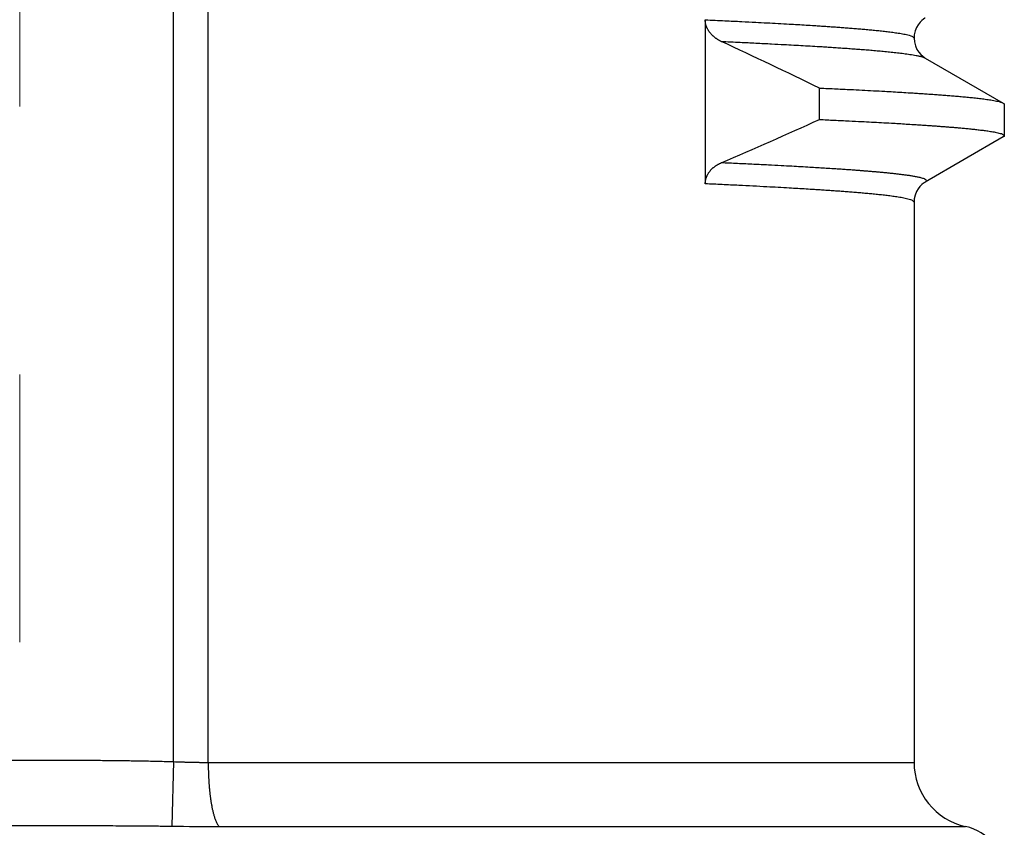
# Model space of a CAD drawing. Header units: millimetres. Extents: x 0 to 594, y 0 to 420.
# Tile 111 of 118: x 525.69 to 531.69, y 240.29 to 245.21. Entities that reach past the tile are written whole.
import ezdxf

# ---------------------------------------------------------------- set-up
doc = ezdxf.new("R2010")
doc.units = ezdxf.units.MM
doc.header["$LTSCALE"] = 0.257233
doc.linetypes.add('CENTER', pattern=[50.8, 31.75, -6.35, 6.35, -6.35])
doc.layers.add('NoLayerName_001', color=7, linetype='Continuous')
doc.layers.add('NoLayerName_003', color=7, linetype='Continuous')

msp = doc.modelspace()

# ---------------------------------------------------------------- linework, layer by layer
at = {"layer": 'NoLayerName_001', "color": 8, "linetype": 'Continuous', "lineweight": 25}
for p, q in [((526.6293, 240.6895), (526.6293, 251.601)), ((526.8401, 240.6847), (526.8401, 251.301)), ((526.6293, 240.6895), (526.6177, 240.2961)), ((526.8401, 240.6847), (531.1412, 240.6847)), ((526.9064, 240.294), (531.4555, 240.294))]:
    msp.add_line(p, q, dxfattribs=at)
at = {"layer": 'NoLayerName_001', "color": 7, "linetype": 'Continuous', "lineweight": 25}
for p, q in [((529.8688, 245.2111), (529.8688, 244.2119)), ((531.1412, 245.101), (531.1412, 245.101)), ((531.2094, 244.979), (531.6849, 244.7041)), ((530.5646, 244.6042), (530.5646, 244.7959)), ((531.6912, 244.6968), (531.6912, 244.5051)), ((531.6849, 244.4978), (531.2094, 244.2229)), ((531.1412, 244.1009), (531.1412, 240.6847))]:
    msp.add_line(p, q, dxfattribs=at)
for points in [[(531.2093, 245.2229), (531.2062, 245.221), (531.1983, 245.2157), (531.1887, 245.2079), (531.1776, 245.1968), (531.1662, 245.1823), (531.156, 245.1648), (531.1477, 245.1439), (531.1425, 245.1202), (531.1412, 245.101)], [(531.1412, 245.101), (531.1432, 245.077), (531.1496, 245.0525), (531.1591, 245.0312), (531.1704, 245.0138), (531.1826, 244.9997), (531.1943, 244.9893), (531.2039, 244.9824), (531.2093, 244.979)], [(531.2093, 244.2229), (531.2061, 244.221), (531.1982, 244.2156), (531.1886, 244.2078), (531.1774, 244.1967), (531.1661, 244.1821), (531.1559, 244.1646), (531.1477, 244.1437), (531.1425, 244.12), (531.1412, 244.1009)]]:
    msp.add_lwpolyline(points, dxfattribs=at)
for centre, radius, start, end in [((512.3448, 207.2191), 41.761, 64.13275, 65.04168), ((517.6379, 273.075), 31.2679, 293.22114, 294.41974), ((531.5412, 240.6847), 0.4, 180, 257.62626), ((531.3912, 240.001), 0.3, 0, 77.62653)]:
    msp.add_arc(centre, radius, start, end, dxfattribs=at)
at = {"layer": 'NoLayerName_001', "color": 8, "linetype": 'Continuous', "lineweight": 25}
msp.add_arc((526.9272, 263.356), 23.062, 269.23111, 269.94827, dxfattribs=at)
for points, knots in [([(529.8688, 245.212), (529.9087, 245.2102), (529.9827, 245.2068), (530.0851, 245.2018), (530.1705, 245.1975), (530.2445, 245.1936), (530.3128, 245.1899), (530.3754, 245.1864), (530.4323, 245.1831), (530.4835, 245.18), (530.529, 245.1772), (530.5688, 245.1746), (530.6029, 245.1724), (530.637, 245.17), (530.6711, 245.1676), (530.7052, 245.1651), (530.7393, 245.1625), (530.7677, 245.1603), (530.7905, 245.1584), (530.8075, 245.157), (530.8245, 245.1555), (530.8416, 245.1541), (530.8586, 245.1525), (530.8756, 245.1509), (530.8926, 245.1493), (530.9096, 245.1476), (530.9267, 245.1458), (530.9437, 245.144), (530.9606, 245.1421), (530.9776, 245.1401), (530.9946, 245.138), (531.0115, 245.1358), (531.0285, 245.1335), (531.0454, 245.1309), (531.0623, 245.1282), (531.0791, 245.1251), (531.0959, 245.1218), (531.1122, 245.1173), (531.1294, 245.1135), (531.137, 245.1046), (531.1412, 245.101)], [0, 0, 0, 0, 0.119677, 0.222258, 0.307742, 0.376129, 0.444516, 0.512903, 0.564193, 0.615484, 0.666774, 0.700968, 0.735161, 0.769355, 0.803548, 0.837742, 0.871936, 0.906129, 0.923227, 0.940324, 0.957422, 0.974519, 0.991617, 1.008715, 1.025812, 1.042909, 1.060006, 1.077103, 1.094199, 1.111296, 1.128393, 1.145491, 1.162588, 1.179686, 1.196783, 1.213879, 1.23098, 1.248069, 1.265182, 1.281834, 1.281834, 1.281834, 1.281834]), ([(529.9662, 245.0802), (530.0046, 245.0784), (530.075, 245.0752), (530.1774, 245.0703), (530.267, 245.0658), (530.3437, 245.0617), (530.4077, 245.0583), (530.4652, 245.055), (530.5228, 245.0517), (530.5739, 245.0486), (530.6187, 245.0458), (530.657, 245.0433), (530.6954, 245.0407), (530.7337, 245.0381), (530.772, 245.0353), (530.804, 245.0329), (530.8295, 245.0309), (530.8487, 245.0294), (530.8678, 245.0279), (530.887, 245.0263), (530.9061, 245.0246), (530.9253, 245.0229), (530.9444, 245.0212), (530.9635, 245.0194), (530.9827, 245.0175), (531.0018, 245.0155), (531.0209, 245.0135), (531.04, 245.0114), (531.0591, 245.0091), (531.0781, 245.0067), (531.0972, 245.0042), (531.1162, 245.0014), (531.1352, 244.9984), (531.1541, 244.9951), (531.1729, 244.991), (531.1917, 244.9867), (531.2034, 244.9814), (531.2093, 244.979)], [0, 0, 0, 0, 0.115296, 0.211377, 0.307457, 0.384321, 0.441969, 0.499617, 0.557266, 0.614914, 0.653346, 0.691778, 0.730211, 0.768643, 0.807075, 0.845507, 0.864724, 0.88394, 0.903157, 0.922373, 0.94159, 0.960806, 0.980023, 0.999239, 1.018455, 1.037671, 1.056887, 1.076103, 1.09532, 1.114537, 1.133752, 1.152967, 1.172185, 1.191408, 1.210618, 1.229832, 1.249047, 1.249047, 1.249047, 1.249047]), ([(530.5953, 244.3071), (530.5806, 244.308), (530.5512, 244.3098), (530.5034, 244.3126), (530.4519, 244.3156), (530.393, 244.3189), (530.3268, 244.3225), (530.2496, 244.3265), (530.1613, 244.3309), (530.0656, 244.3355), (529.9994, 244.3385), (529.9662, 244.3401)], [0, 0, 0, 0, 0.0442041, 0.0884081, 0.1436632, 0.1989183, 0.2652244, 0.3425815, 0.4309896, 0.5304489, 0.629908, 0.629908, 0.629908, 0.629908]), ([(531.2094, 244.2229), (531.2117, 244.2256), (531.2204, 244.2309), (531.2085, 244.24), (531.1992, 244.2435), (531.1884, 244.247), (531.1778, 244.2497), (531.167, 244.2522), (531.1562, 244.2544), (531.1453, 244.2564), (531.1344, 244.2583), (531.1235, 244.2601), (531.1126, 244.2618), (531.1016, 244.2634), (531.0907, 244.2649), (531.0797, 244.2663), (531.0688, 244.2677), (531.0578, 244.2691), (531.0468, 244.2704), (531.0359, 244.2717), (531.0249, 244.2729), (531.0139, 244.2741), (531.0029, 244.2752), (530.9919, 244.2764), (530.9809, 244.2775), (530.9699, 244.2786), (530.9589, 244.2796), (530.9443, 244.281), (530.9259, 244.2827), (530.9039, 244.2847), (530.8819, 244.2865), (530.8598, 244.2884), (530.8378, 244.2901), (530.8158, 244.2918), (530.7937, 244.2935), (530.768, 244.2954), (530.7386, 244.2975), (530.7056, 244.2999), (530.6725, 244.3021), (530.6357, 244.3045), (530.61, 244.3061), (530.5953, 244.3071)], [0, 0, 0, 0, 0.0106376, 0.0213248, 0.0323595, 0.0434156, 0.0544655, 0.0655174, 0.0765688, 0.0876199, 0.0986711, 0.1097223, 0.1207735, 0.1318248, 0.1428764, 0.1539281, 0.1649797, 0.176031, 0.1870822, 0.1981333, 0.2091844, 0.2202355, 0.2312866, 0.2423377, 0.2533888, 0.2644399, 0.275491, 0.2865422, 0.3086444, 0.3307465, 0.3528486, 0.3749507, 0.3970528, 0.4191549, 0.4412569, 0.463359, 0.4965121, 0.5296652, 0.5628183, 0.5959714, 0.6401754, 0.6401754, 0.6401754, 0.6401754]), ([(531.1412, 244.1009), (531.137, 244.1045), (531.1294, 244.1134), (531.1122, 244.1172), (531.0959, 244.1216), (531.0791, 244.125), (531.0623, 244.1281), (531.0454, 244.1308), (531.0285, 244.1334), (531.0116, 244.1357), (530.9946, 244.1379), (530.9776, 244.14), (530.9606, 244.142), (530.9437, 244.1439), (530.9267, 244.1457), (530.9097, 244.1475), (530.8926, 244.1492), (530.8756, 244.1508), (530.8586, 244.1524), (530.8416, 244.1539), (530.8245, 244.1554), (530.8075, 244.1569), (530.7905, 244.1583), (530.7677, 244.1602), (530.7393, 244.1624), (530.7052, 244.165), (530.6711, 244.1675), (530.637, 244.1699), (530.6029, 244.1723), (530.5688, 244.1745), (530.529, 244.1771), (530.4835, 244.1799), (530.4323, 244.183), (530.3754, 244.1863), (530.3128, 244.1898), (530.2388, 244.1938), (530.1591, 244.198), (530.0681, 244.2025), (529.9713, 244.2072), (529.903, 244.2103), (529.8688, 244.2119)], [0, 0, 0, 0, 0.01665, 0.033764, 0.050852, 0.067953, 0.08505, 0.102147, 0.119244, 0.136342, 0.153439, 0.170536, 0.187633, 0.204729, 0.221826, 0.238923, 0.25602, 0.273117, 0.290215, 0.307312, 0.32441, 0.341508, 0.358605, 0.375702, 0.409896, 0.444089, 0.478283, 0.512476, 0.546669, 0.580863, 0.615056, 0.666346, 0.717637, 0.768927, 0.837314, 0.905701, 0.991184, 1.076668, 1.179248, 1.281828, 1.281828, 1.281828, 1.281828]), ([(524.7531, 240.6895), (524.7688, 240.69), (524.8, 240.6909), (524.8469, 240.692), (524.8938, 240.6931), (524.9407, 240.694), (524.9876, 240.6948), (525.0502, 240.6958), (525.1283, 240.6967), (525.2221, 240.6976), (525.316, 240.6982), (525.4254, 240.6988), (525.5505, 240.6991), (525.6443, 240.6991), (525.6912, 240.6992)], [0, 0, 0, 0, 0.0469077, 0.0938154, 0.1407234, 0.1876317, 0.2345403, 0.2814494, 0.3752683, 0.4690871, 0.5629044, 0.6567204, 0.7974434, 0.9381664, 0.9381664, 0.9381664, 0.9381664]), ([(525.6912, 240.6992), (525.7381, 240.6991), (525.8319, 240.6991), (525.957, 240.6988), (526.0665, 240.6982), (526.1603, 240.6976), (526.2541, 240.6967), (526.3323, 240.6958), (526.3948, 240.6948), (526.4417, 240.694), (526.4886, 240.6931), (526.5355, 240.692), (526.5824, 240.6909), (526.6137, 240.69), (526.6293, 240.6895)], [0, 0, 0, 0, 0.140723, 0.281446, 0.375262, 0.4690793, 0.5628981, 0.656717, 0.703626, 0.7505347, 0.797443, 0.8443509, 0.8912587, 0.9381664, 0.9381664, 0.9381664, 0.9381664]), ([(526.6293, 240.6895), (526.6363, 240.6892), (526.6504, 240.6887), (526.6679, 240.688), (526.682, 240.6875), (526.6925, 240.6872), (526.7031, 240.6869), (526.7136, 240.6866), (526.7241, 240.6863), (526.7347, 240.686), (526.7452, 240.6858), (526.7558, 240.6855), (526.7663, 240.6854), (526.7768, 240.6852), (526.7874, 240.685), (526.7979, 240.6849), (526.8085, 240.6848), (526.819, 240.6848), (526.8296, 240.6847), (526.8366, 240.6847), (526.8401, 240.6847)], [0, 0, 0, 0, 0.0210864, 0.042173, 0.0527164, 0.0632601, 0.0738038, 0.0843477, 0.0948917, 0.1054357, 0.1159797, 0.1265237, 0.1370676, 0.1476115, 0.1581553, 0.168699, 0.1792426, 0.1897861, 0.2003295, 0.2108728, 0.2108728, 0.2108728, 0.2108728]), ([(526.8401, 240.6847), (526.8401, 240.6814), (526.8401, 240.6747), (526.8402, 240.6647), (526.8403, 240.6546), (526.8405, 240.6446), (526.8408, 240.6346), (526.8411, 240.6246), (526.8414, 240.6146), (526.8418, 240.6045), (526.8423, 240.5945), (526.8428, 240.5845), (526.8434, 240.5745), (526.844, 240.5645), (526.8447, 240.5545), (526.8454, 240.5445), (526.8463, 240.5345), (526.8471, 240.5245), (526.8481, 240.5145), (526.8491, 240.5045), (526.8502, 240.4946), (526.8514, 240.4846), (526.8526, 240.4747), (526.854, 240.4647), (526.8554, 240.4548), (526.8569, 240.4449), (526.8585, 240.435), (526.8603, 240.4251), (526.8621, 240.4153), (526.864, 240.4055), (526.8661, 240.3956), (526.8684, 240.3859), (526.8707, 240.3761), (526.8733, 240.3664), (526.8761, 240.3568), (526.8791, 240.3472), (526.8824, 240.3378), (526.886, 240.3284), (526.89, 240.3192), (526.8932, 240.3133), (526.8947, 240.3103)], [0, 0, 0, 0, 0.0100226, 0.0200455, 0.0300686, 0.0400921, 0.0501158, 0.0601398, 0.0701642, 0.080189, 0.0902142, 0.1002399, 0.1102661, 0.120293, 0.1303207, 0.1403491, 0.150378, 0.160407, 0.1704356, 0.1804637, 0.190491, 0.2005173, 0.2105426, 0.220567, 0.2305906, 0.2406136, 0.2506363, 0.2606591, 0.2706821, 0.2807054, 0.2907299, 0.3007567, 0.3107865, 0.320816, 0.3308419, 0.340863, 0.3508804, 0.360899, 0.3709331, 0.3810078, 0.3810078, 0.3810078, 0.3810078]), ([(524.7647, 240.2961), (524.7956, 240.2964), (524.8574, 240.2972), (524.95, 240.298), (525.0581, 240.2988), (525.1971, 240.2994), (525.3978, 240.3), (525.5677, 240.3002), (525.6758, 240.3002), (525.6912, 240.3002)], [0, 0, 0, 0, 0.0926501, 0.1853003, 0.2779509, 0.4169271, 0.6022281, 0.8801783, 0.9265034, 0.9265034, 0.9265034, 0.9265034]), ([(525.6912, 240.3002), (525.7839, 240.3001), (525.9383, 240.3001), (526.139, 240.2996), (526.278, 240.299), (526.3861, 240.2984), (526.4787, 240.2976), (526.5559, 240.2968), (526.6023, 240.2962), (526.6177, 240.2961)], [0, 0, 0, 0, 0.2779503, 0.463251, 0.6022271, 0.6948778, 0.7875282, 0.8801784, 0.9265034, 0.9265034, 0.9265034, 0.9265034]), ([(526.8947, 240.3103), (526.8965, 240.3075), (526.8997, 240.3015), (526.9043, 240.2966), (526.9064, 240.294)], [0, 0, 0, 0, 0.01007259, 0.02008693, 0.02008693, 0.02008693, 0.02008693])]:
    msp.add_open_spline(points, degree=3, knots=knots, dxfattribs=at)
at = {"layer": 'NoLayerName_001', "color": 7, "linetype": 'Continuous', "lineweight": 25}
for points, knots in [([(529.9662, 245.0802), (529.9645, 245.0811), (529.9611, 245.0827), (529.956, 245.0853), (529.951, 245.0881), (529.946, 245.091), (529.9412, 245.094), (529.9364, 245.0972), (529.9317, 245.1005), (529.9271, 245.1039), (529.9227, 245.1075), (529.9183, 245.1112), (529.9141, 245.1151), (529.91, 245.1191), (529.906, 245.1232), (529.9022, 245.1275), (529.8985, 245.1319), (529.895, 245.1364), (529.8917, 245.1411), (529.8886, 245.1459), (529.8856, 245.1508), (529.8829, 245.1559), (529.8803, 245.161), (529.878, 245.1663), (529.8759, 245.1717), (529.8741, 245.1771), (529.8725, 245.1827), (529.8712, 245.1883), (529.8702, 245.1939), (529.8694, 245.1996), (529.8689, 245.2053), (529.8689, 245.2092), (529.8688, 245.2111)], [0, 0, 0, 0, 0.005718, 0.0114399, 0.0171646, 0.0228914, 0.0286197, 0.0343491, 0.0400796, 0.0458115, 0.0515443, 0.0572768, 0.0630081, 0.0687381, 0.0744668, 0.0801951, 0.0859242, 0.0916557, 0.0973889, 0.1031231, 0.1088583, 0.1145951, 0.1203351, 0.1260803, 0.1318337, 0.1375943, 0.1433564, 0.1491155, 0.1548676, 0.1606099, 0.1663411, 0.1720612, 0.1720612, 0.1720612, 0.1720612]), ([(530.5646, 244.7959), (530.5992, 244.7943), (530.6627, 244.7914), (530.7491, 244.7872), (530.8241, 244.7835), (530.8933, 244.7799), (530.9567, 244.7764), (531.0143, 244.7732), (531.0662, 244.7701), (531.1123, 244.7673), (531.1526, 244.7648), (531.1872, 244.7625), (531.2218, 244.7602), (531.2563, 244.7578), (531.2909, 244.7553), (531.3196, 244.7531), (531.3427, 244.7513), (531.3599, 244.75), (531.3772, 244.7485), (531.3944, 244.7471), (531.4117, 244.7456), (531.429, 244.7441), (531.4462, 244.7425), (531.4634, 244.7408), (531.4807, 244.7391), (531.4979, 244.7373), (531.5151, 244.7355), (531.5323, 244.7335), (531.5495, 244.7315), (531.5667, 244.7293), (531.5839, 244.727), (531.601, 244.7245), (531.6181, 244.7217), (531.6352, 244.7187), (531.6521, 244.715), (531.669, 244.7111), (531.6795, 244.7063), (531.6849, 244.7041)], [0, 0, 0, 0, 0.103913, 0.190508, 0.259783, 0.329059, 0.398334, 0.450291, 0.502248, 0.554205, 0.588842, 0.62348, 0.658118, 0.692756, 0.727394, 0.762032, 0.779351, 0.79667, 0.81399, 0.831309, 0.848628, 0.865948, 0.883267, 0.900586, 0.917905, 0.935223, 0.952542, 0.969861, 0.987181, 1.0045, 1.021819, 1.039137, 1.056457, 1.073783, 1.091095, 1.108413, 1.125731, 1.125731, 1.125731, 1.125731]), ([(531.6849, 244.7041), (531.685, 244.704), (531.6853, 244.7039), (531.6857, 244.7036), (531.6862, 244.7034), (531.6866, 244.7031), (531.687, 244.7028), (531.6874, 244.7025), (531.6878, 244.7022), (531.6882, 244.7019), (531.6886, 244.7015), (531.689, 244.7012), (531.6893, 244.7008), (531.6897, 244.7004), (531.69, 244.7), (531.6903, 244.6996), (531.6906, 244.6992), (531.6908, 244.6987), (531.691, 244.6983), (531.6911, 244.6978), (531.6912, 244.6973), (531.6912, 244.697), (531.6912, 244.6968)], [0, 0, 0, 0, 0.00049022, 0.00097777, 0.0014648, 0.00195357, 0.00244637, 0.00294563, 0.00345381, 0.00397146, 0.00449553, 0.00502278, 0.00555025, 0.00607529, 0.00659569, 0.00710976, 0.00761646, 0.00811554, 0.00860777, 0.00909506, 0.00958064, 0.0100692, 0.0100692, 0.0100692, 0.0100692]), ([(530.5646, 244.6042), (530.5949, 244.6028), (530.6554, 244.6001), (530.7411, 244.5959), (530.8167, 244.5921), (530.8822, 244.5887), (530.9427, 244.5855), (530.9981, 244.5824), (531.0485, 244.5795), (531.0938, 244.5767), (531.1341, 244.5742), (531.1694, 244.572), (531.1996, 244.57), (531.2298, 244.5679), (531.26, 244.5658), (531.2902, 244.5636), (531.3204, 244.5614), (531.3455, 244.5594), (531.3657, 244.5578), (531.3808, 244.5565), (531.3958, 244.5553), (531.4109, 244.554), (531.426, 244.5526), (531.4411, 244.5512), (531.4562, 244.5498), (531.4712, 244.5484), (531.4863, 244.5468), (531.5014, 244.5453), (531.5164, 244.5436), (531.5315, 244.5419), (531.5465, 244.5401), (531.5615, 244.5383), (531.5765, 244.5363), (531.5915, 244.5342), (531.6065, 244.5319), (531.6214, 244.5295), (531.6363, 244.5267), (531.6512, 244.5237), (531.6656, 244.5197), (531.6808, 244.5163), (531.6875, 244.5083), (531.6912, 244.5051)], [0, 0, 0, 0, 0.090842, 0.181683, 0.257385, 0.317946, 0.378507, 0.439068, 0.484489, 0.529911, 0.575332, 0.605612, 0.635893, 0.666174, 0.696454, 0.726735, 0.757015, 0.787296, 0.802437, 0.817577, 0.832718, 0.847859, 0.863, 0.878141, 0.893282, 0.908423, 0.923564, 0.938704, 0.953844, 0.968985, 0.984125, 0.999266, 1.014406, 1.029548, 1.044689, 1.059829, 1.074969, 1.090113, 1.105247, 1.120401, 1.135143, 1.135143, 1.135143, 1.135143]), ([(531.6912, 244.5051), (531.6912, 244.5049), (531.6912, 244.5046), (531.6911, 244.5041), (531.691, 244.5036), (531.6908, 244.5032), (531.6906, 244.5027), (531.6903, 244.5023), (531.69, 244.5019), (531.6897, 244.5015), (531.6894, 244.5011), (531.6891, 244.5007), (531.6887, 244.5004), (531.6883, 244.5001), (531.6879, 244.4997), (531.6875, 244.4994), (531.6871, 244.4991), (531.6866, 244.4989), (531.6862, 244.4986), (531.6858, 244.4983), (531.6853, 244.498), (531.685, 244.4979), (531.6849, 244.4978)], [0, 0, 0, 0, 0.00049748, 0.00099748, 0.00149905, 0.00199916, 0.00249564, 0.0029905, 0.00348575, 0.00398289, 0.00448291, 0.00498635, 0.00549335, 0.00600369, 0.00651683, 0.00703199, 0.00754815, 0.00806412, 0.00857856, 0.00908999, 0.00959684, 0.01009745, 0.01009745, 0.01009745, 0.01009745]), ([(529.8688, 244.2119), (529.8689, 244.2138), (529.8689, 244.2176), (529.8694, 244.2232), (529.8701, 244.2289), (529.8711, 244.2345), (529.8723, 244.2401), (529.8738, 244.2456), (529.8756, 244.251), (529.8776, 244.2563), (529.8799, 244.2616), (529.8824, 244.2667), (529.8851, 244.2717), (529.8881, 244.2765), (529.8912, 244.2813), (529.8946, 244.2859), (529.8981, 244.2904), (529.9017, 244.2947), (529.9056, 244.2989), (529.9096, 244.3029), (529.9137, 244.3068), (529.918, 244.3106), (529.9224, 244.3142), (529.9269, 244.3176), (529.9315, 244.3209), (529.9362, 244.3241), (529.941, 244.3271), (529.9459, 244.33), (529.9509, 244.3327), (529.9559, 244.3353), (529.961, 244.3378), (529.9645, 244.3393), (529.9662, 244.3401)], [0, 0, 0, 0, 0.0056707, 0.0113537, 0.0170469, 0.0227477, 0.0284531, 0.0341597, 0.0398638, 0.0455619, 0.051254, 0.0569432, 0.0626311, 0.068319, 0.0740068, 0.0796939, 0.0853787, 0.0910601, 0.0967396, 0.1024188, 0.1080986, 0.1137796, 0.1194616, 0.1251438, 0.1308251, 0.1365052, 0.1421843, 0.1478625, 0.1535393, 0.159214, 0.1648857, 0.1705529, 0.1705529, 0.1705529, 0.1705529])]:
    msp.add_open_spline(points, degree=3, knots=knots, dxfattribs=at)
at = {"layer": 'NoLayerName_003', "color": 2, "linetype": 'CENTER', "lineweight": 13}
msp.add_line((525.6912, 252.851), (525.6912, 232.901), dxfattribs=at)

doc.saveas('drawing.dxf')
